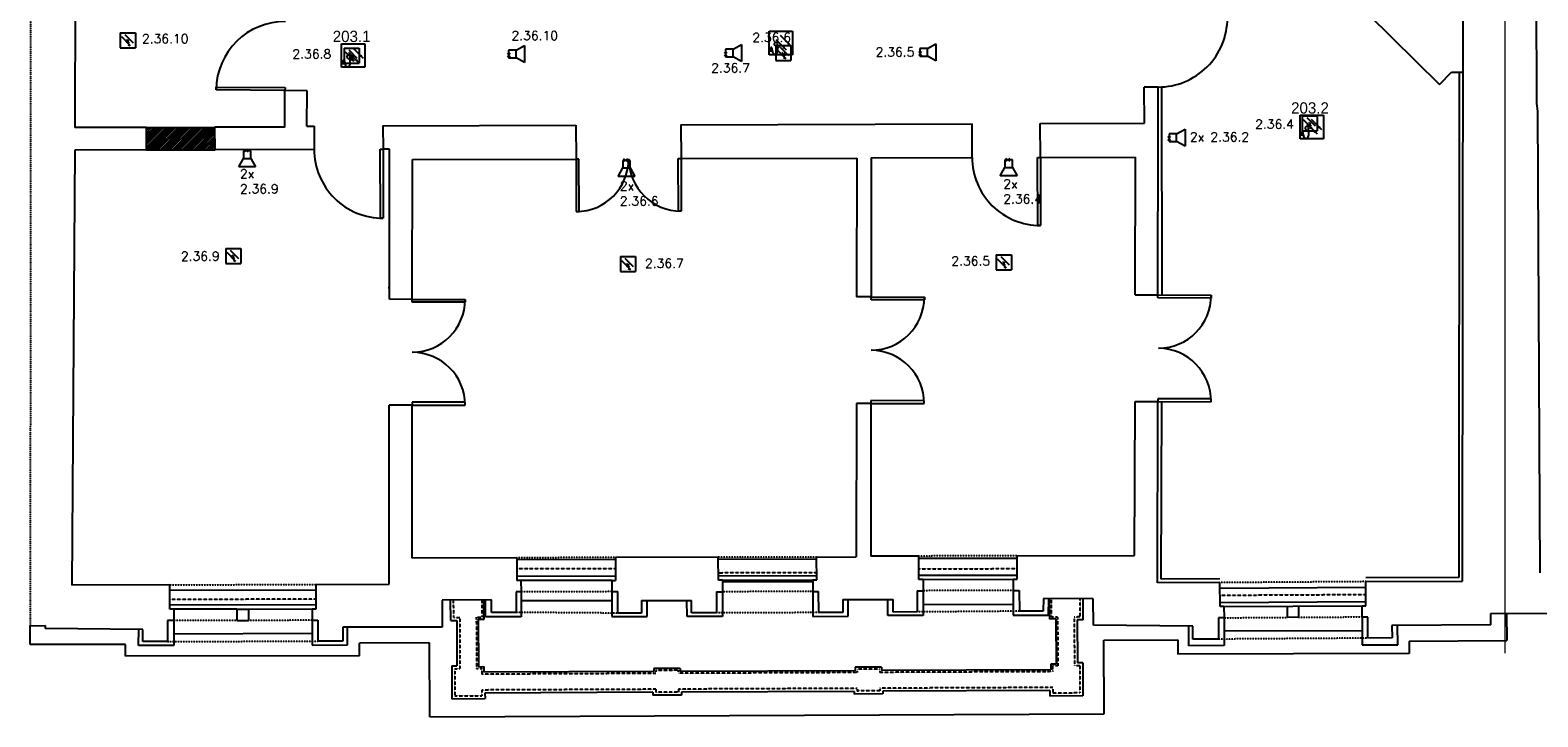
# Model space of a CAD drawing. Header units: millimetres. Extents: x -4577 to 1032787, y -66234 to 201209.
# Tile 1 of 256: x -621 to 19395, y -66234 to -57117. Entities that reach past the tile are written whole.
import ezdxf
from ezdxf.enums import TextEntityAlignment as Align

# ---------------------------------------------------------------- set-up
doc = ezdxf.new("R2010")
doc.units = ezdxf.units.MM
for name, pattern in [('510_5_2OG_ELT_1004$0$11-07-22_DS_2OG$0$AUSGEZOGEN', [0]), ('510_5_2OG_ELT_1004$0$11-07-22_DS_2OG$0$MITTE2_S7', [0.225, 0.125, -0.05, 0, -0.05]), ('510_5_2OG_ELT_1004$0$11-07-22_DS_2OG$0$PUNKT2_S9', [0.075, 0, -0.075]), ('510_5_2OG_ELT_1004$0$11-07-22_DS_2OG$0$STRICHLINIE2_S3', [0.4, 0.25, -0.15]), ('510_5_2OG_ELT_1004$0$11-07-22_DS_2OG$0$STRICHPUNKT2_S5', [0.5, 0.35, -0.05, 0.05, -0.05]), ('510_5_2OG_ELT_1004$0$VERDECKT', [9.525, 6.35, -3.175]), ('VERDECKT', [0.375, 0.25, -0.125])]:
    doc.linetypes.add(name, pattern=pattern)
for name, color, linetype in [('0 TP BMA WP2', 1, 'Continuous'), ('510_5_2OG_ELT_1004$0$11-07-22_DS_2OG$0$Bestand', 8, '510_5_2OG_ELT_1004$0$11-07-22_DS_2OG$0$STRICHPUNKT2_S5'), ('510_5_2OG_ELT_1004$0$11-07-22_DS_2OG$0$Nichttragende_Bauteile', 8, '510_5_2OG_ELT_1004$0$11-07-22_DS_2OG$0$AUSGEZOGEN'), ('510_5_2OG_ELT_1004$0$11-07-22_DS_2OG$0$Tragende_Bauteile', 8, '510_5_2OG_ELT_1004$0$11-07-22_DS_2OG$0$AUSGEZOGEN'), ('510_5_2OG_ELT_1004$0$Brandabschnitt', 6, '510_5_2OG_ELT_1004$0$VERDECKT'), ('510_5_2OG_ELT_1004$0$E__FM_BRANDM', 1, 'Continuous'), ('510_5_2OG_ELT_1004$0$E__FM_SP_3W', 143, 'Continuous'), ('510_5_2OG_ELT_1004$0$E__FM_SP_6W_R', 83, 'Continuous')]:
    doc.layers.add(name, color=color, linetype=linetype)
doc.layers.add('510_5_2OG_ELT_1004$0$E__SYM3DPOS', color=2, linetype='Continuous', plot=False)
doc.styles.add('510_5_2OG_ELT_1004$0$Standard', font='simplex.shx')
doc.styles.add('510_5_2OG_ELT_1004$0$TXT', font='TXT.SHX', dxfattribs={"width": 0.7})

# ---------------------------------------------------------------- blocks, each defined once
blk = doc.blocks.new('TP MK')
at = {"layer": '0 TP BMA WP2', "color": 1, "lineweight": 25}
for p, q in [((7164, -65285), (7164, -64974)), ((7164, -65285), (7164, -64974)), ((7164, -64974), (7474, -64974)), ((7164, -64974), (7474, -64974)), ((7312, -65026), (7449, -65163)), ((7474, -64974), (7474, -65285)), ((7474, -64974), (7474, -65285)), ((7185, -65201), (7185, -65228)), ((7185, -65228), (7185, -65248)), ((7195, -65190), (7189, -65194)), ((7209, -65231), (7202, -65193)), ((7209, -65239), (7209, -65231)), ((7232, -65136), (7231, -65144)), ((7231, -65144), (7231, -65141)), ((7231, -65141), (7232, -65145)), ((7247, -65121), (7232, -65136)), ((7263, -65121), (7247, -65121)), ((7253, -65085), (7390, -65221)), ((7277, -65136), (7263, -65121)), ((7279, -65238), (7277, -65136)), ((7277, -65248), (7279, -65238)), ((7278, -65179), (7305, -65179)), ((7474, -65285), (7164, -65285)), ((7474, -65285), (7164, -65285))]:
    blk.add_line(p, q, dxfattribs=at)
for centre, major_axis, start_param, end_param in [((7195, -65202), (-6.75, 6.75), -0.129703, 0.752392), ((7198, -65193), (3.37, 3.37), 0.007458, 1.441094), ((7193, -65194), (-6.75, 6.75), 4.103319, 4.400643), ((7249, -65239), (28.8, 28.8), 2.360714, 3.540178), ((7278, -65131), (33.7, 33.7), 2.650429, 3.926991), ((7235, -65238), (30.5, 30.5), 4.18638, 5.282292), ((7247, -65257), (16.3, 16.3), 3.348818, 3.883345)]:
    blk.add_ellipse(centre, major_axis=major_axis, ratio=1, start_param=start_param, end_param=end_param, dxfattribs=at)
for points in [[(7344, -65202), (7371, -65175), (7390, -65221), (7371, -65175)], [(7403, -65144), (7430, -65117), (7449, -65163), (7430, -65117)]]:
    blk.add_solid(points, dxfattribs=at)
blk = doc.blocks.new('510_5_2OG_ELT_1004$0$rmelder')
at = {"linetype": 'Continuous'}
for p, q in [((-0.1, 0.099), (-0.1, -0.099)), ((-0.1, 0.099), (0.1, 0.099)), ((0.1, 0.099), (0.1, -0.099)), ((0.003, -0.058), (0.032, -0.07))]:
    blk.add_line(p, q, dxfattribs=at)
for p, q in [((-0.086, 0.049), (0.032, -0.07)), ((-0.04, 0.078), (0.07, -0.032)), ((-0.1, -0.099), (0.1, -0.099))]:
    blk.add_line(p, q)
for points in [[(0.003, -0.058), (0.02, -0.04), (0.032, -0.07), (0.02, -0.04)], [(0.041, -0.02), (0.058, -0.003), (0.07, -0.033), (0.058, -0.003)]]:
    blk.add_solid(points)
at = {"layer": '510_5_2OG_ELT_1004$0$E__FM_BRANDM', "style": '510_5_2OG_ELT_1004$0$TXT', "flags": 1}
blk.add_attdef('EC_APPTAG', (0, 0), '', height=125, dxfattribs=at)
blk = doc.blocks.new('510_5_2OG_ELT_1004$0$I021')
for p, q in [((0.1, 0.05), (0, 0.05)), ((0, 0.05), (0, -0.05)), ((0.1, 0.05), (0.2125, 0.1125)), ((0.1, -0.05), (0.1, 0.05)), ((0.2125, 0.1125), (0.2125, -0.1125)), ((0, -0.05), (0.1, -0.05)), ((0.2125, -0.1125), (0.1, -0.05))]:
    blk.add_line(p, q)
blk = doc.blocks.new('510_5_2OG_ELT_1004')
at = {"layer": '510_5_2OG_ELT_1004$0$11-07-22_DS_2OG$0$Bestand', "linetype": 'Continuous'}
h = blk.add_hatch(dxfattribs=at)
h.set_pattern_fill('SCHRAFFUR_24', color=256, scale=1000, style=0, pattern_type=2)
h.set_pattern_definition([(45, (1895.797, -66891.69), (-31.8198, 31.8198), []), (45, (1879.887, -66875.78), (-31.8198, 31.8198), [])])
h.paths.add_polyline_path([(922, -58409), (923, -58707), (1833, -58705), (1832, -58409)], flags=0)
at = {"layer": '510_5_2OG_ELT_1004$0$11-07-22_DS_2OG$0$Bestand', "linetype": '510_5_2OG_ELT_1004$0$11-07-22_DS_2OG$0$MITTE2_S7'}
blk.add_line((-610, -51606), (-621, -65024), dxfattribs=at)
at = {"layer": '510_5_2OG_ELT_1004$0$11-07-22_DS_2OG$0$Bestand', "linetype": '510_5_2OG_ELT_1004$0$11-07-22_DS_2OG$0$AUSGEZOGEN'}
for p, q in [((-8, -52198), (-27, -58411)), ((19367, -55871), (19379, -58089)), ((18393, -64431), (18402, -56541)), ((17139, -56899), (18089, -57837)), ((18089, -57837), (18247, -57676)), ((18247, -57676), (18404, -57675)), ((1847, -57910), (1848, -57872)), ((2762, -57918), (1847, -57910)), ((1848, -57872), (2763, -57880)), ((3057, -57921), (2742, -57918)), ((2758, -58404), (2762, -57918)), ((2763, -57880), (2762, -57918)), ((3053, -58390), (3057, -57921)), ((14354, -57872), (14170, -57871)), ((14172, -58351), (14170, -57872)), ((14354, -57872), (14170, -57872)), ((14354, -58414), (14354, -57872)), ((19379, -58089), (19389, -58194)), ((19389, -58194), (19420, -64324)), ((922, -58409), (-27, -58411)), ((923, -58707), (922, -58409)), ((922, -58409), (1832, -58409)), ((2758, -58404), (1832, -58407)), ((1833, -58705), (1832, -58407)), ((3053, -58390), (3148, -58390)), ((3148, -58390), (3149, -58702)), ((4063, -58387), (6624, -58378)), ((4063, -58387), (4064, -58699)), ((6624, -58378), (6626, -58828)), ((8019, -58373), (11883, -58359)), ((8019, -58373), (8021, -58823)), ((11885, -58809), (11883, -58359)), ((12788, -58356), (14172, -58351)), ((12790, -58806), (12788, -58356)), ((14351, -60633), (14354, -58414)), ((-27, -58709), (-69, -64485)), ((923, -58707), (-27, -58709)), ((923, -58707), (1833, -58705)), ((961, -58707), (923, -58707)), ((3149, -58702), (1833, -58705)), ((4028, -59614), (4026, -58699)), ((4026, -58699), (4064, -58699)), ((4148, -58699), (4064, -58699)), ((4064, -58699), (4067, -59614)), ((4148, -60690), (4148, -58699)), ((4452, -60691), (4453, -58836)), ((4453, -58836), (6626, -58828)), ((6626, -58828), (6628, -59525)), ((6664, -58828), (6626, -58828)), ((6666, -59525), (6664, -58828)), ((7985, -59521), (7983, -58823)), ((7983, -58823), (8021, -58823)), ((8021, -58823), (10353, -58815)), ((8021, -58823), (8023, -59520)), ((10353, -58815), (10350, -60659)), ((10546, -58814), (10543, -60659)), ((10546, -58814), (11885, -58809)), ((12755, -59711), (12752, -58806)), ((12752, -58806), (12790, -58806)), ((12790, -58806), (14054, -58802)), ((12790, -58806), (12793, -59711)), ((14050, -60632), (14054, -58802)), ((4067, -59614), (4028, -59614)), ((6628, -59525), (6666, -59525)), ((8023, -59520), (7985, -59521)), ((12793, -59711), (12755, -59711)), ((4148, -60540), (4133, -60540)), ((14050, -60632), (14351, -60633)), ((14351, -60633), (15058, -60636)), ((14351, -60671), (14351, -60633)), ((15058, -60636), (15058, -60674)), ((4452, -60691), (4148, -60690)), ((4452, -60691), (5154, -60691)), ((4452, -60729), (4452, -60691)), ((5154, -60729), (4452, -60729)), ((5154, -60691), (5154, -60729)), ((10543, -60659), (10350, -60659)), ((10543, -60659), (11251, -60660)), ((10543, -60697), (10543, -60659)), ((11251, -60698), (10543, -60697)), ((11251, -60660), (11251, -60698)), ((15058, -60674), (14351, -60671)), ((11249, -62037), (10541, -62036)), ((10541, -62036), (10541, -62074)), ((11249, -62075), (11249, -62037)), ((14039, -64092), (14048, -62047)), ((14048, -62047), (14349, -62048)), ((14345, -64457), (14349, -62048)), ((15056, -62013), (14349, -62010)), ((14349, -62010), (14349, -62048)), ((14349, -62048), (15056, -62051)), ((15056, -62051), (15056, -62013)), ((4132, -62245), (4147, -62245)), ((4146, -64474), (4147, -62095)), ((4451, -62096), (4147, -62095)), ((4450, -64126), (4451, -62096)), ((5154, -62058), (4451, -62057)), ((4451, -62057), (4451, -62096)), ((4451, -62096), (5154, -62096)), ((5154, -62096), (5154, -62058)), ((10348, -62074), (10345, -64111)), ((10541, -62074), (10348, -62074)), ((10541, -62074), (10538, -64101)), ((10541, -62074), (11249, -62075)), ((5840, -64122), (4450, -64126)), ((5840, -64122), (5841, -64425)), ((7150, -64147), (5840, -64150)), ((8515, -64115), (7150, -64119)), ((7150, -64119), (7151, -64422)), ((8516, -64420), (8515, -64115)), ((8515, -64140), (9820, -64137)), ((9820, -64112), (10345, -64111)), ((9821, -64417), (9820, -64112)), ((11178, -64099), (10538, -64101)), ((11179, -64409), (11178, -64099)), ((11178, -64129), (12483, -64126)), ((12483, -64096), (14039, -64092)), ((12484, -64406), (12483, -64096)), ((5895, -64425), (5896, -64575)), ((7100, -64422), (7101, -64572)), ((8569, -64420), (8569, -64573)), ((9769, -64417), (9769, -64570)), ((11234, -64409), (11234, -64559)), ((12429, -64406), (12429, -64556)), ((15175, -64452), (14345, -64457)), ((15178, -64769), (15175, -64452)), ((17110, -64439), (18393, -64431)), ((17112, -64759), (17110, -64439)), ((1231, -64481), (-69, -64485)), ((1232, -64806), (1231, -64481)), ((3177, -64552), (1232, -64556)), ((3176, -64477), (4146, -64474)), ((3177, -64802), (3176, -64477)), ((5831, -64575), (5832, -64847)), ((5896, -64575), (5831, -64575)), ((5896, -64575), (5896, -64905)), ((7101, -64572), (7181, -64572)), ((7101, -64572), (7101, -64902)), ((7182, -64857), (7181, -64572)), ((8490, -64573), (8491, -64854)), ((8490, -64573), (8569, -64573)), ((8569, -64573), (8570, -64903)), ((9769, -64570), (9847, -64569)), ((9769, -64570), (9770, -64900)), ((9848, -64850), (9847, -64569)), ((11156, -64559), (11157, -64842)), ((11156, -64559), (11234, -64559)), ((11234, -64559), (11235, -64889)), ((12429, -64556), (12511, -64556)), ((12429, -64556), (12430, -64886)), ((12511, -64556), (12512, -64831)), ((15176, -64524), (17111, -64514)), ((1287, -64806), (1287, -64956)), ((2122, -64804), (2122, -64954)), ((2278, -64804), (2278, -64954)), ((3123, -64802), (3123, -64952)), ((5502, -64682), (4847, -64684)), ((4847, -64684), (4848, -65042)), ((4962, -64953), (4961, -64683)), ((5407, -64936), (5406, -64682)), ((5426, -64906), (5426, -64682)), ((5502, -64848), (5502, -64682)), ((5832, -64847), (5502, -64848)), ((7101, -64692), (5896, -64695)), ((7496, -64691), (8160, -64689)), ((7496, -64691), (7497, -64856)), ((7571, -64901), (7571, -64690)), ((8100, -64904), (8099, -64689)), ((8161, -64855), (8160, -64689)), ((10168, -64850), (9848, -64850)), ((10167, -64677), (10836, -64675)), ((10167, -64677), (10168, -64850)), ((10240, -64898), (10239, -64677)), ((10765, -64890), (10765, -64675)), ((10837, -64843), (10836, -64675)), ((11157, -64842), (10837, -64843)), ((12430, -64744), (11235, -64747)), ((12829, -64830), (12512, -64831)), ((12831, -64661), (12829, -64830)), ((13493, -64667), (12831, -64661)), ((12900, -64885), (12902, -64662)), ((12914, -64936), (12913, -64662)), ((13359, -64948), (13358, -64665)), ((13495, -65018), (13493, -64667)), ((15228, -64769), (15229, -64919)), ((16068, -64763), (16069, -64913)), ((16217, -64770), (16218, -64912)), ((17062, -64910), (17061, -64760)), ((-621, -65024), (-423, -65023)), ((-621, -65274), (-621, -65024)), ((-423, -65023), (-422, -65060)), ((1287, -64956), (1203, -64956)), ((1203, -64956), (1204, -65234)), ((1287, -64956), (1288, -65286)), ((2122, -64954), (2278, -64954)), ((3123, -64952), (3198, -64951)), ((3123, -64952), (3124, -65282)), ((3198, -64951), (3199, -65230)), ((4848, -65042), (3528, -65045)), ((3528, -65045), (3528, -65229)), ((3594, -65280), (3593, -65045)), ((4962, -64953), (5042, -64953)), ((5042, -64953), (5045, -65555)), ((5327, -64936), (5407, -64936)), ((5327, -64936), (5330, -65568)), ((5896, -64905), (5426, -64906)), ((7101, -64902), (7571, -64901)), ((7497, -64856), (7182, -64857)), ((8570, -64903), (8100, -64904)), ((8491, -64854), (8161, -64855)), ((9770, -64900), (10240, -64898)), ((11235, -64889), (10765, -64890)), ((12430, -64886), (12900, -64885)), ((12994, -64935), (12914, -64936)), ((12994, -64935), (12998, -65534)), ((13279, -64948), (13283, -65517)), ((13359, -64948), (13279, -64948)), ((14815, -65031), (13495, -65018)), ((14762, -65292), (14763, -65030)), ((14816, -65204), (14815, -65031)), ((15229, -64919), (15154, -64919)), ((15154, -64919), (15156, -65201)), ((15229, -64919), (15232, -65289)), ((16218, -64912), (16069, -64913)), ((17137, -64909), (17062, -64910)), ((17062, -64910), (17064, -65280)), ((17139, -65189), (17137, -64909)), ((18771, -65013), (17458, -65021)), ((17458, -65021), (17459, -65187)), ((17534, -65277), (17533, -65020)), ((20237, -64866), (18770, -64862)), ((18771, -65013), (18770, -64862)), ((18980, -64861), (18983, -65222)), ((873, -65073), (-422, -65060)), ((818, -65287), (820, -65072)), ((874, -65235), (873, -65073)), ((1204, -65234), (874, -65235)), ((1288, -65132), (3124, -65123)), ((3528, -65229), (3199, -65230)), ((4679, -65252), (3751, -65254)), ((4683, -66234), (4679, -65252)), ((13634, -65218), (14616, -65212)), ((13638, -66194), (13634, -65218)), ((14616, -65212), (14617, -65404)), ((15156, -65201), (14816, -65204)), ((15232, -65092), (17063, -65087)), ((17459, -65187), (17139, -65189)), ((17686, -65231), (18983, -65222)), ((17686, -65231), (17687, -65395)), ((645, -65275), (-621, -65274)), ((645, -65427), (645, -65275)), ((3752, -65425), (645, -65427)), ((1288, -65286), (818, -65287)), ((3124, -65282), (3594, -65280)), ((3752, -65425), (3751, -65254)), ((17687, -65395), (14617, -65404)), ((15232, -65289), (14762, -65292)), ((17064, -65280), (17534, -65277)), ((4975, -65555), (5045, -65555)), ((4975, -65555), (4978, -65995)), ((5330, -65568), (5400, -65567)), ((5400, -65567), (5400, -65643)), ((7659, -65633), (5400, -65643)), ((8009, -65591), (7659, -65593)), ((7659, -65593), (7659, -65633)), ((8009, -65591), (8009, -65631)), ((10333, -65621), (8009, -65631)), ((10682, -65574), (10332, -65576)), ((10332, -65576), (10333, -65621)), ((10682, -65574), (10683, -65619)), ((12929, -65609), (10683, -65619)), ((12928, -65534), (12929, -65609)), ((12998, -65534), (12928, -65534)), ((13353, -65517), (13283, -65517)), ((13353, -65517), (13356, -65957)), ((4978, -65995), (5418, -65992)), ((7646, -65908), (5417, -65918)), ((5417, -65918), (5418, -65992)), ((7646, -65908), (7646, -65948)), ((8026, -65946), (7646, -65948)), ((10319, -65896), (8026, -65906)), ((8026, -65906), (8026, -65946)), ((10319, -65896), (10320, -65931)), ((10700, -65929), (10320, -65931)), ((12915, -65884), (10699, -65894)), ((10699, -65894), (10700, -65929)), ((12915, -65884), (12916, -65959)), ((13356, -65957), (12916, -65959)), ((4683, -66234), (13638, -66194))]:
    blk.add_line(p, q, dxfattribs=at)
at = {"layer": '510_5_2OG_ELT_1004$0$11-07-22_DS_2OG$0$Bestand', "linetype": '510_5_2OG_ELT_1004$0$11-07-22_DS_2OG$0$PUNKT2_S9'}
for p, q in [((7150, -64119), (5840, -64122)), ((9820, -64112), (8515, -64115)), ((12483, -64096), (11178, -64099)), ((17110, -64439), (15175, -64452)), ((1231, -64481), (3176, -64477)), ((7101, -64572), (5896, -64575)), ((9769, -64570), (8569, -64573)), ((12429, -64556), (11234, -64559)), ((7182, -64857), (5832, -64847)), ((9848, -64850), (8491, -64854)), ((12512, -64831), (11157, -64842)), ((2122, -64954), (1287, -64956)), ((3123, -64952), (2278, -64954)), ((15229, -64919), (16069, -64913)), ((16218, -64912), (17062, -64907)), ((1204, -65234), (3199, -65229)), ((17139, -65189), (15156, -65202))]:
    blk.add_line(p, q, dxfattribs=at)
at = {"layer": '510_5_2OG_ELT_1004$0$11-07-22_DS_2OG$0$Bestand', "linetype": '510_5_2OG_ELT_1004$0$11-07-22_DS_2OG$0$STRICHLINIE2_S3'}
for p, q in [((7151, -64267), (5841, -64270)), ((8516, -64320), (9821, -64317)), ((11179, -64269), (12484, -64266)), ((15177, -64619), (17112, -64609)), ((3177, -64672), (1232, -64676)), ((5002, -64913), (5001, -64683)), ((5382, -64911), (5381, -64682)), ((12939, -64911), (12938, -64662)), ((13319, -64908), (13318, -64665)), ((5002, -64913), (5082, -64913)), ((5082, -64913), (5085, -65594)), ((5302, -64912), (5382, -64911)), ((5302, -64912), (5305, -65593)), ((13019, -64910), (12939, -64911)), ((13019, -64910), (13023, -65559)), ((13319, -64908), (13239, -64909)), ((13239, -64909), (13243, -65557)), ((5015, -65595), (5085, -65594)), ((5015, -65595), (5017, -65955)), ((5305, -65593), (5375, -65593)), ((5375, -65593), (5376, -65668)), ((7984, -65616), (7684, -65618)), ((7684, -65618), (7684, -65658)), ((7984, -65616), (7984, -65656)), ((10358, -65646), (7984, -65656)), ((10658, -65599), (10358, -65601)), ((10358, -65601), (10358, -65646)), ((10658, -65599), (10658, -65644)), ((12954, -65634), (10658, -65644)), ((13023, -65559), (12953, -65559)), ((12953, -65559), (12954, -65634)), ((13313, -65557), (13243, -65557)), ((13313, -65557), (13316, -65917)), ((7684, -65658), (5376, -65668)), ((12955, -65844), (10659, -65854)), ((12955, -65844), (12956, -65919)), ((5017, -65955), (5377, -65953)), ((7686, -65868), (5377, -65878)), ((5377, -65878), (5377, -65953)), ((7686, -65868), (7686, -65908)), ((7986, -65906), (7686, -65908)), ((10359, -65856), (7986, -65866)), ((7986, -65866), (7986, -65906)), ((10359, -65856), (10359, -65891)), ((10659, -65889), (10359, -65891)), ((10659, -65854), (10659, -65889)), ((13316, -65917), (12956, -65919))]:
    blk.add_line(p, q, dxfattribs=at)
at = {"layer": '510_5_2OG_ELT_1004$0$11-07-22_DS_2OG$0$Bestand', "linetype": '510_5_2OG_ELT_1004$0$11-07-22_DS_2OG$0$AUSGEZOGEN'}
for centre, radius, start, end in [((2762, -57918), 915, 89.5049, 179.5049), ((14356, -56954), 918, 269.876, 359.8762), ((4064, -58699), 915, 180.1429, 270.1429), ((6626, -58828), 698, 270.2019, 0.2019), ((8021, -58823), 697, 180.202, 270.2019), ((12790, -58806), 905, 180.2017, 270.2017), ((14357, -60639), 701, 270.2331, 0.2331), ((4452, -60691), 702, 269.9733, 359.9733), ((10543, -60659), 707, 269.9194, 359.9194), ((4451, -62096), 702, 359.9734, 89.9734), ((10541, -62074), 707, 359.9195, 89.9195), ((14353, -62044), 704, 359.4303, 89.4303)]:
    blk.add_arc(centre, radius, start, end, dxfattribs=at)
at = {"layer": '510_5_2OG_ELT_1004$0$11-07-22_DS_2OG$0$Nichttragende_Bauteile', "linetype": '510_5_2OG_ELT_1004$0$11-07-22_DS_2OG$0$AUSGEZOGEN'}
for p, q in [((7151, -64367), (5841, -64370)), ((5895, -64425), (5841, -64425)), ((7100, -64422), (5895, -64425)), ((7100, -64422), (7151, -64422)), ((9821, -64362), (8516, -64365)), ((8569, -64420), (8516, -64420)), ((8569, -64420), (9769, -64417)), ((8569, -64440), (9769, -64437)), ((9769, -64417), (9821, -64417)), ((11179, -64354), (12484, -64351)), ((11234, -64409), (11179, -64409)), ((11234, -64409), (12429, -64406)), ((12429, -64406), (12484, -64406)), ((3177, -64747), (1232, -64751)), ((1287, -64806), (1232, -64806)), ((2122, -64804), (1287, -64806)), ((2122, -64804), (2278, -64804)), ((2278, -64804), (3123, -64802)), ((3123, -64802), (3177, -64802)), ((15177, -64714), (17112, -64704)), ((15228, -64769), (15178, -64769)), ((15228, -64769), (17061, -64760)), ((17061, -64760), (17112, -64759))]:
    blk.add_line(p, q, dxfattribs=at)
at = {"layer": '510_5_2OG_ELT_1004$0$11-07-22_DS_2OG$0$Tragende_Bauteile', "linetype": '510_5_2OG_ELT_1004$0$11-07-22_DS_2OG$0$AUSGEZOGEN'}
for p, q in [((18351, -57676), (18344, -64382)), ((14407, -60639), (14404, -57872)), ((14396, -64407), (14403, -62044)), ((15175, -64402), (14396, -64407)), ((18344, -64382), (17110, -64389))]:
    blk.add_line(p, q, dxfattribs=at)
at = {"layer": '510_5_2OG_ELT_1004$0$Brandabschnitt', "lineweight": 25, "const_width": 20, "flags": 128}
blk.add_lwpolyline([(18958, -65392), (18958, -55428), (46739, -55428), (46739, -55069)], dxfattribs=at)
at = {"layer": '510_5_2OG_ELT_1004$0$E__FM_BRANDM', "lineweight": 25}
ref = blk.add_blockref('510_5_2OG_ELT_1004$0$rmelder', (676, -57252), dxfattribs=dict(at, xscale=1000, yscale=1000, zscale=1000))
ref.add_attrib('EC_3DPOS', 'x', dxfattribs={"layer": '510_5_2OG_ELT_1004$0$E__SYM3DPOS', "height": 80, "style": '510_5_2OG_ELT_1004$0$TXT'}).set_placement((676, -57252), align=Align.MIDDLE)
ref = blk.add_blockref('510_5_2OG_ELT_1004$0$rmelder', (3648, -57455), dxfattribs=dict(at, xscale=1000, yscale=1000, zscale=1000))
ref.add_attrib('EC_3DPOS', 'x', dxfattribs={"layer": '510_5_2OG_ELT_1004$0$E__SYM3DPOS', "height": 80, "style": '510_5_2OG_ELT_1004$0$TXT'}).set_placement((3648, -57455), align=Align.MIDDLE)
ref = blk.add_blockref('510_5_2OG_ELT_1004$0$rmelder', (9378, -57422), dxfattribs=dict(at, xscale=1000, yscale=1000, zscale=1000))
ref.add_attrib('EC_3DPOS', 'x', dxfattribs={"layer": '510_5_2OG_ELT_1004$0$E__SYM3DPOS', "height": 80, "style": '510_5_2OG_ELT_1004$0$TXT'}).set_placement((9378, -57422), align=Align.MIDDLE)
ref = blk.add_blockref('510_5_2OG_ELT_1004$0$rmelder', (16367, -58354), dxfattribs=dict(at, xscale=1000, yscale=1000, zscale=1000))
ref.add_attrib('EC_3DPOS', 'x', dxfattribs={"layer": '510_5_2OG_ELT_1004$0$E__SYM3DPOS', "height": 80, "style": '510_5_2OG_ELT_1004$0$TXT'}).set_placement((16367, -58354), align=Align.MIDDLE)
ref = blk.add_blockref('510_5_2OG_ELT_1004$0$rmelder', (2075, -60115), dxfattribs=dict(at, xscale=1000, yscale=1000, zscale=1000))
ref.add_attrib('EC_3DPOS', 'x', dxfattribs={"layer": '510_5_2OG_ELT_1004$0$E__SYM3DPOS', "height": 80, "style": '510_5_2OG_ELT_1004$0$TXT'}).set_placement((2075, -60115), align=Align.MIDDLE)
ref = blk.add_blockref('510_5_2OG_ELT_1004$0$rmelder', (7315, -60223), dxfattribs=dict(at, xscale=1000, yscale=1000, zscale=1000))
ref.add_attrib('EC_3DPOS', 'x', dxfattribs={"layer": '510_5_2OG_ELT_1004$0$E__SYM3DPOS', "height": 80, "style": '510_5_2OG_ELT_1004$0$TXT'}).set_placement((7315, -60223), align=Align.MIDDLE)
ref = blk.add_blockref('510_5_2OG_ELT_1004$0$rmelder', (12305, -60201, 122100), dxfattribs=dict(at, xscale=1000, yscale=1000, zscale=1000))
ref.add_attrib('EC_3DPOS', 'x', dxfattribs={"layer": '510_5_2OG_ELT_1004$0$E__SYM3DPOS', "height": 80, "style": '510_5_2OG_ELT_1004$0$TXT'}).set_placement((12305, -60201, 122100), align=Align.MIDDLE)
at = {"layer": '510_5_2OG_ELT_1004$0$E__FM_SP_3W', "linetype": 'Continuous', "lineweight": 25}
ref = blk.add_blockref('510_5_2OG_ELT_1004$0$I021', (14499, -58544), dxfattribs=dict(at, xscale=1000, yscale=1000, zscale=1000))
ref.add_attrib('EC_3DPOS', 'x', dxfattribs={"layer": '510_5_2OG_ELT_1004$0$E__SYM3DPOS', "linetype": 'Continuous', "lineweight": 0, "height": 80, "style": '510_5_2OG_ELT_1004$0$Standard'}).set_placement((14499, -58544), align=Align.MIDDLE)
ref = blk.add_blockref('510_5_2OG_ELT_1004$0$I021', (2260, -58719), dxfattribs=dict(at, xscale=1000, yscale=1000, zscale=1000, rotation=270))
ref.add_attrib('EC_3DPOS', 'x', dxfattribs={"layer": '510_5_2OG_ELT_1004$0$E__SYM3DPOS', "linetype": 'Continuous', "lineweight": 0, "height": 80, "rotation": 270, "style": '510_5_2OG_ELT_1004$0$Standard'}).set_placement((2260, -58719), align=Align.MIDDLE)
ref = blk.add_blockref('510_5_2OG_ELT_1004$0$I021', (7296, -58846), dxfattribs=dict(at, xscale=1000, yscale=1000, zscale=1000, rotation=270))
ref.add_attrib('EC_3DPOS', 'x', dxfattribs={"layer": '510_5_2OG_ELT_1004$0$E__SYM3DPOS', "linetype": 'Continuous', "lineweight": 0, "height": 80, "rotation": 270, "style": '510_5_2OG_ELT_1004$0$Standard'}).set_placement((7296, -58846), align=Align.MIDDLE)
ref = blk.add_blockref('510_5_2OG_ELT_1004$0$I021', (12370, -58841), dxfattribs=dict(at, xscale=1000, yscale=1000, zscale=1000, rotation=270))
ref.add_attrib('EC_3DPOS', 'x', dxfattribs={"layer": '510_5_2OG_ELT_1004$0$E__SYM3DPOS', "linetype": 'Continuous', "lineweight": 0, "height": 80, "rotation": 270, "style": '510_5_2OG_ELT_1004$0$Standard'}).set_placement((12370, -58841), align=Align.MIDDLE)
at = {"layer": '510_5_2OG_ELT_1004$0$E__FM_SP_6W_R', "linetype": 'Continuous', "lineweight": 25}
ref = blk.add_blockref('510_5_2OG_ELT_1004$0$I021', (5731, -57434), dxfattribs=dict(at, xscale=1000, yscale=1000, zscale=1000))
ref.add_attrib('EC_3DPOS', 'x', dxfattribs={"layer": '510_5_2OG_ELT_1004$0$E__SYM3DPOS', "linetype": 'Continuous', "lineweight": 0, "height": 80, "style": '510_5_2OG_ELT_1004$0$Standard'}).set_placement((5731, -57434), align=Align.MIDDLE)
ref = blk.add_blockref('510_5_2OG_ELT_1004$0$I021', (8611, -57421), dxfattribs=dict(at, xscale=1000, yscale=1000, zscale=1000))
ref.add_attrib('EC_3DPOS', 'x', dxfattribs={"layer": '510_5_2OG_ELT_1004$0$E__SYM3DPOS', "linetype": 'Continuous', "lineweight": 0, "height": 80, "style": '510_5_2OG_ELT_1004$0$Standard'}).set_placement((8611, -57421), align=Align.MIDDLE)
ref = blk.add_blockref('510_5_2OG_ELT_1004$0$I021', (11192, -57413), dxfattribs=dict(at, xscale=1000, yscale=1000, zscale=1000))
ref.add_attrib('EC_3DPOS', 'x', dxfattribs={"layer": '510_5_2OG_ELT_1004$0$E__SYM3DPOS', "linetype": 'Continuous', "lineweight": 0, "height": 80, "style": '510_5_2OG_ELT_1004$0$Standard'}).set_placement((11192, -57413), align=Align.MIDDLE)
at = {"layer": '510_5_2OG_ELT_1004$0$E__FM_BRANDM', "lineweight": 25, "char_height": 120, "width": 2427.9, "attachment_point": 1, "style": '510_5_2OG_ELT_1004$0$Standard'}
for s, insert in [('2.36.10', (864, -57171)), ('2.36.6', (8967, -57154)), ('2.36.8', (2861, -57373)), ('2.36.4', (15642, -58305)), ('2.36.9', (1380, -60058)), ('2.36.7', (7542, -60154)), ('2.36.5', (11609, -60121))]:
    blk.add_mtext(s, dxfattribs=dict(at, insert=insert))
at = {"layer": '510_5_2OG_ELT_1004$0$E__FM_SP_3W', "linetype": 'Continuous', "lineweight": 25, "char_height": 120, "width": 2427.9, "attachment_point": 1, "style": '510_5_2OG_ELT_1004$0$Standard'}
for s, insert in [('2x 2.36.2', (14775, -58475)), ('2x \\P2.36.9', (2164, -58964)), ('2x \\P2.36.6', (7207, -59126)), ('2x \\P2.36.4', (12298, -59098))]:
    blk.add_mtext(s, dxfattribs=dict(at, insert=insert))
at = {"layer": '510_5_2OG_ELT_1004$0$E__FM_SP_6W_R', "linetype": 'Continuous', "lineweight": 25, "char_height": 120, "width": 2427.9, "attachment_point": 1, "style": '510_5_2OG_ELT_1004$0$Standard'}
for s, insert in [('2.36.10', (5769, -57129)), ('2.36.5', (10603, -57348)), ('2.36.7', (8420, -57558))]:
    blk.add_mtext(s, dxfattribs=dict(at, insert=insert))

msp = doc.modelspace()

# ---------------------------------------------------------------- block references
msp.add_blockref('510_5_2OG_ELT_1004', (0, 0))
at = {"layer": '0 TP BMA WP2', "color": 7, "linetype": 'VERDECKT', "lineweight": 25}
for p in [(2024, 7842), (-3650, 7676), (9074, 6726)]:
    msp.add_blockref('TP MK', p, dxfattribs=at)

# ---------------------------------------------------------------- texts
at = {"layer": '0 TP BMA WP2', "linetype": 'VERDECKT', "lineweight": 25}
for s, p in [('203.1', (3396, -57275)), ('203.2', (16119, -58225))]:
    msp.add_text(s, height=150, dxfattribs=at).set_placement(p)

doc.saveas('drawing.dxf')
